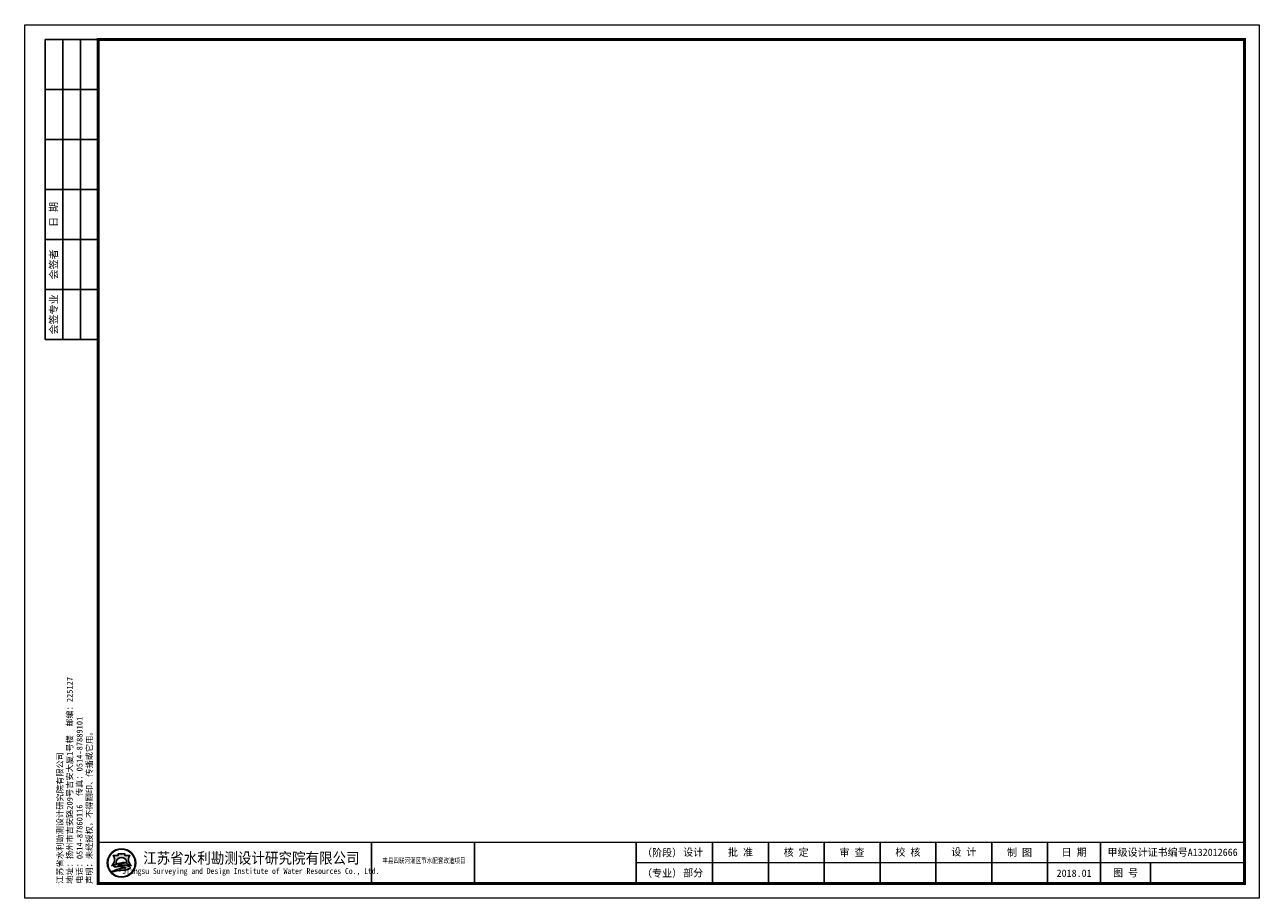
# Model space of a CAD drawing. Header units: millimetres. Extents: x -1851 to 142262423, y -629789 to 22327943.
# Tile 67 of 69: x 3421527 to 3630491, y 424894 to 572661. Entities that reach past the tile are written whole.
import ezdxf
from ezdxf.enums import TextEntityAlignment as Align

# ---------------------------------------------------------------- set-up
doc = ezdxf.new("R2010")
doc.units = ezdxf.units.MM
doc.layers.add('断面', color=7, linetype='Continuous')
doc.styles.add('LYJFS', font='times.ttf', dxfattribs={"width": 0.7})
doc.styles.add('仿宋', font='FangSong_GB2312.ttf')
doc.styles.add('宋体', font='txt', dxfattribs={"height": 3.5})

# ---------------------------------------------------------------- blocks, each defined once
blk = doc.blocks.new('tk')
h = blk.add_hatch(color=152)
h.dxf.hatch_style = 1
h.paths.add_polyline_path([(6876.364125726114, 854.2295714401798, 1), (6866.686434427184, 854.2295714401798, 1)])
h.paths.add_polyline_path([(6876.201261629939, 854.2295714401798, 1), (6866.84929852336, 854.2295714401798, 1)], flags=16)
h = blk.add_hatch(color=152)
h.dxf.hatch_style = 1
edge = h.paths.add_edge_path()
edge.add_arc((6873.407199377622, 851.8047045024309), 1.461698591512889, 43.31770961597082, 70.37003522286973)
edge.add_arc((6872.0275850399, 847.9366998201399), 5.568375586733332, 70.37003522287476, 84.52854590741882)
edge.add_arc((6871.440752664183, 841.8102204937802), 11.72289597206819, 84.5285459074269, 95.17746754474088)
edge.add_arc((6871.582339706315, 852.1014277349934), 1.831337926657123, 111.7965680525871, 130.9174013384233, ccw=False)
edge.add_arc((6873.47809212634, 847.3608850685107), 6.936886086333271, 98.84274785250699, 111.79656805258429, ccw=False)
edge.add_arc((6874.544451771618, 840.506451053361), 13.873772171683, 95.21036804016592, 98.84274785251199, ccw=False)
edge.add_ellipse((6871.525280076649, 854.5219636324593), major_axis=(-1.773815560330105, 0), ratio=0.8776980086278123, start_angle=172.6538623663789, end_angle=176.9129867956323)
edge.add_arc((6873.117644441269, 844.1909795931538), 10.24870363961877, 88.99992913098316, 98.52267106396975)
edge.add_arc((6872.724314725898, 846.8157053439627), 7.594670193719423, 98.5226710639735, 116.8491039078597)
edge.add_arc((6869.849912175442, 852.4939579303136), 1.230336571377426, 116.8491039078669, 139.2900683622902)
edge.add_arc((6869.065436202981, 853.1689503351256), 0.1954369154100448, 139.2900683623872, 263.050638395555)
edge.add_arc((6869.248585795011, 854.6715617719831), 1.70916902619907, 263.0506383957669, 272.136251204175)
edge.add_arc((6870.416233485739, 823.3689317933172), 29.61523112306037, 88.46268833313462, 92.13625120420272, ccw=False)
edge.add_arc((6871.07395213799, 847.876297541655), 5.099041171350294, 68.07113774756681, 88.46268833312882, ccw=False)
edge.add_arc((6875.183614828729, 831.3122526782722), 21.4080615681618, 95.91294384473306, 98.79521578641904)
edge.add_arc((6873.816328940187, 840.1492628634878), 12.46590188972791, 98.79521578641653, 117.8496747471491)
edge.add_arc((6932.315236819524, 613.7362839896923), 245.9934265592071, 104.7703900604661, 105.15790668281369, ccw=False)
edge.add_line((6869.600177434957, 851.6009245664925), (6868.796656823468, 851.2750728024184))
edge.add_arc((6890.157828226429, 754.105500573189), 99.48982566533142, 100.90627282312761, 102.39834375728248, ccw=False)
edge.add_line((6871.334059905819, 851.7983414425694), (6870.72346251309, 851.6097564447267))
edge.add_arc((6868.414090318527, 880.2016823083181), 28.68503833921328, 274.6177604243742, 279.6944367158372)
edge.add_arc((6872.474319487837, 856.4344682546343), 4.573507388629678, 279.694436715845, 287.6119267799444)
edge.add_arc((6873.358587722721, 853.648913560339), 1.650966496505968, 287.6119267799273, 311.5140981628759)
edge.add_arc((6874.270477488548, 852.6187205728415), 0.2751610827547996, 311.5140981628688, 403.3177096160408)
edge = h.paths.add_edge_path()
edge.add_arc((6875.946394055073, 855.3665725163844), 2.066422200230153, 138.9741968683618, 204.1180883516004, ccw=False)
edge.add_line((6874.387456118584, 856.7229696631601), (6872.690352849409, 856.7229696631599))
edge.add_line((6872.69035284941, 856.7229696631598), (6872.69035284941, 857.3096342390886))
edge.add_line((6872.69035284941, 857.3096342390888), (6870.360207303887, 857.3096342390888))
edge.add_line((6870.360207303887, 857.3096342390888), (6870.360207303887, 856.7229696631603))
edge.add_line((6870.360207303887, 856.7229696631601), (6868.663104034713, 856.7229696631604))
edge.add_arc((6867.104166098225, 855.3665725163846), 2.066422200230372, -24.118088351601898, 41.0258031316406, ccw=False)
edge.add_arc((6865.567634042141, 856.05447875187), 3.749914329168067, 314.34412131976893, 335.8819116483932, ccw=False)
edge.add_arc((6867.522236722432, 856.4070458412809), 3.106664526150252, 282.3877277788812, 290.1465811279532)
edge.add_arc((6864.457993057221, 864.7594382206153), 12.00340818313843, 290.1465811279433, 296.6495194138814)
edge.add_ellipse((6871.525280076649, 854.5219636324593), major_axis=(-1.773815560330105, 0), ratio=0.8776980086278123, start_angle=176.9129867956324, end_angle=378.37473811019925, ccw=False)
edge.add_ellipse((6871.525280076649, 854.5219636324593), major_axis=(-1.773815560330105, 0), ratio=0.8776980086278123, start_angle=172.653862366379, end_angle=176.9129867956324, ccw=False)
edge.add_ellipse((6871.525280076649, 854.5219636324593), major_axis=(-1.773815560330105, 0), ratio=0.8776980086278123, start_angle=161.6252618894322, end_angle=172.653862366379, ccw=False)
edge.add_arc((6878.592567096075, 864.759438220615), 12.00340818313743, 243.3504805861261, 249.853418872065)
edge.add_arc((6875.528323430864, 856.4070458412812), 3.106664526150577, 249.8534188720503, 257.61227222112)
edge.add_arc((6877.482926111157, 856.05447875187), 3.74991432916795, 204.1180883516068, 225.6558786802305, ccw=False)
at = {"lineweight": 0}
for p, q in [((6838.597780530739, 842.2295714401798), (6838.597780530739, 1139.229571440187)), ((6838.597780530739, 1139.229571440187), (7258.597780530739, 1139.229571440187)), ((7258.597780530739, 1139.229571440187), (7258.597780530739, 842.2295714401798)), ((7253.597780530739, 854.2295714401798), (7046.597780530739, 854.2295714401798)), ((7258.597780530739, 842.2295714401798), (6838.597780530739, 842.2295714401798))]:
    blk.add_line(p, q, dxfattribs=at)
for p, q in [((6863.597780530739, 1134.229571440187), (6845.597780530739, 1134.229571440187)), ((6845.597780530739, 1134.229571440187), (6845.597780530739, 1032.229571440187)), ((6851.597780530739, 1134.229571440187), (6851.597780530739, 1032.229571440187)), ((6857.597780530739, 1134.229571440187), (6857.597780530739, 1032.229571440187)), ((6863.597780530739, 1117.229571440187), (6845.597780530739, 1117.229571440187)), ((6863.597780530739, 1100.229571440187), (6845.597780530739, 1100.229571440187)), ((6863.597780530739, 1083.229571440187), (6845.597780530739, 1083.229571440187)), ((6863.597780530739, 1066.229571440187), (6845.597780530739, 1066.229571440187)), ((6863.597780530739, 1049.229571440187), (6845.597780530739, 1049.229571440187)), ((6863.597780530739, 1032.229571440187), (6845.597780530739, 1032.229571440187)), ((6956.597780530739, 861.2295714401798), (6956.597780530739, 847.2295714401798)), ((6991.597780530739, 861.2295714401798), (6991.597780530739, 847.2295714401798)), ((7046.597780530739, 861.2295714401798), (7046.597780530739, 847.2295714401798)), ((7072.597780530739, 861.2295714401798), (7072.597780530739, 847.2295714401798)), ((7091.597780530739, 861.2295714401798), (7091.597780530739, 847.2295714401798)), ((7110.597780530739, 861.2295714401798), (7110.597780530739, 847.2295714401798)), ((7129.597780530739, 861.2295714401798), (7129.597780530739, 847.2295714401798)), ((7148.597780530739, 861.2295714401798), (7148.597780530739, 847.2295714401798)), ((7167.597780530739, 861.2295714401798), (7167.597780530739, 847.2295714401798)), ((7186.597780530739, 861.2295714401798), (7186.597780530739, 847.2295714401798)), ((7204.597780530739, 861.2295714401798), (7204.597780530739, 847.2295714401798)), ((7221.597780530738, 854.2295714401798), (7221.597780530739, 847.2295714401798))]:
    blk.add_line(p, q)
at = {"lineweight": 0, "const_width": 1}
blk.add_lwpolyline([(6863.597780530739, 1134.229571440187), (7253.597780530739, 1134.229571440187), (7253.597780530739, 847.2295714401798), (6863.597780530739, 847.2295714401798)], close=True, dxfattribs=at)
at = {"lineweight": 0, "const_width": 0.4}
blk.add_lwpolyline([(7253.597780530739, 861.2295714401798), (6863.597780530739, 861.2295714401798)], dxfattribs=at)
at = {"color": 152}
for points in [[(6869.8419023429, 854.0311891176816, -0.02838203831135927), (6868.592243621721, 853.4904639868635, -0.03386732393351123), (6868.188697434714, 853.3727099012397, 0.09425397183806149), (6868.990200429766, 854.5221939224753, 0.2921547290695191), (6868.663104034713, 856.7229696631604), (6870.360207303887, 856.7229696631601), (6870.360207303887, 857.3096342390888), (6872.69035284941, 857.3096342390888), (6872.69035284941, 856.7229696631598), (6874.387456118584, 856.7229696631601, 0.29215472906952), (6874.06035972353, 854.5221939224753, 0.09425397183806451), (6874.861862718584, 853.3727099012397, -0.03386732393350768), (6874.458316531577, 853.4904639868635, -0.02838203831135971), (6873.208657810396, 854.0311891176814)], [(6873.296521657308, 854.4381220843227, 0.04157472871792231), (6871.598778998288, 854.3265098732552, 0.08013502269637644), (6869.294240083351, 853.5916630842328, 0.09823132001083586), (6868.917290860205, 853.2964201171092, 0.599439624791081), (6869.041789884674, 852.9749492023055, 0.03966424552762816), (6869.312296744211, 852.9635806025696, -0.01603031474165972), (6871.210748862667, 852.9735033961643, -0.08921046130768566), (6872.978215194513, 852.6064141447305, 0.01257694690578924), (6871.910251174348, 852.4685801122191, 0.08333285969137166), (6867.992840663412, 851.171317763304, -0.001690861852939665), (6869.600177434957, 851.6009245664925), (6868.796656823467, 851.275072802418, -0.006510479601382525), (6871.334059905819, 851.7983414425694), (6870.72346251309, 851.6097564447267, 0.02215480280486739), (6873.244469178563, 851.9262713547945, 0.03456031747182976), (6873.858117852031, 852.0753316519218, 0.1046726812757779), (6874.452855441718, 852.4126819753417, 0.4234638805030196), (6874.470673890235, 852.8074929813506, 0.1185893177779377), (6873.898248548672, 853.1814519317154, 0.06185687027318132), (6872.558528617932, 853.479704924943, 0.04649815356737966), (6870.382867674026, 853.4852866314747, -0.08362449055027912), (6870.902341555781, 853.8018397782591, -0.05658197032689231), (6872.411732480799, 854.2153190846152, -0.01585057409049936), (6873.284535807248, 854.3228965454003)]]:
    blk.add_lwpolyline(points, format="xyb", dxfattribs=at)
for radius in [4.838845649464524, 4.675981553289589]:
    blk.add_circle((6871.525280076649, 854.2295714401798), radius, dxfattribs=at)
blk.add_arc((6873.478092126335, 847.3608850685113), 6.936886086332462, 98.84274785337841, 111.7965680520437, dxfattribs=at)
for start_param, end_param in [(2.820892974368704, 6.603884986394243), (3.013378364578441, 3.087714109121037)]:
    blk.add_ellipse((6871.525280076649, 854.5219636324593), major_axis=(-1.773815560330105, 0), ratio=0.8776980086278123, start_param=start_param, end_param=end_param, dxfattribs=at)
at = {"style": '宋体'}
for s, height, width, p in [('江苏省水利勘测设计研究院有限公司', 3.75, 0.9, (6915.725099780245, 855.9804173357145)), ('Jiangsu Surveying and Design Institute of Water Resources Co., Ltd.', 2, 0.8, (6915.552971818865, 851.2429752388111)), ('丰县四联河灌区节水配套改造项目', 1.8, 0.75, (6974.43168055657, 855.1042281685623))]:
    blk.add_text(s, height=height, dxfattribs=dict(at, width=width)).set_placement(p, align=Align.MIDDLE)
at = {"style": 'LYJFS'}
for s, p in [('（阶段）', (7055.431710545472, 857.7295714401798)), ('（专业）', (7055.431710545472, 850.7295714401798))]:
    blk.add_text(s, height=2.5, dxfattribs=at).set_placement(p, align=Align.MIDDLE_CENTER)
at = {"style": '仿宋'}
blk.add_text('2018.01', height=2.5, dxfattribs=at).set_placement((7195.597780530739, 850.7295714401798), align=Align.MIDDLE)
at = {"rotation": 90}
for s, insert, char_height, attachment_point, style in [('日 期', (6848.597780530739, 1074.729571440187), 2.5, 5, '宋体'), ('会签者', (6848.597780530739, 1057.729571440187), 2.5, 5, '宋体'), ('会签专业', (6848.597780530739, 1040.729571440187), 2.5, 5, '宋体'), ('江苏省水利勘测设计研究院有限公司\\P地址：扬州市吉安路209号吉安大厦1号楼  邮编：225127\\P电话：0514-87860116  传真：0514-87889101\\P声明：未经授权，不得翻印、传播或它用。', (6861.892912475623, 847.1478961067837), 2, 7, '仿宋')]:
    blk.add_mtext(s, dxfattribs=dict(at, insert=insert, char_height=char_height, attachment_point=attachment_point, style=style))
at = {"char_height": 2.5, "attachment_point": 5, "style": '宋体'}
for s, insert in [('设计', (7065.999934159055, 857.7295714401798)), ('批 准', (7082.097780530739, 857.7295714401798)), ('核 定', (7101.035280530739, 857.701793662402)), ('审 查', (7120.028336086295, 857.702857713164)), ('校 核', (7139.063058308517, 857.7728530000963)), ('设 计', (7158.070002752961, 857.8229020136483)), ('制 图', (7177.014447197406, 857.7074956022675)), ('日 期', (7195.597780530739, 857.7295714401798)), ('甲级设计证书编号A132012666', (7229.097780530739, 857.7295714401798)), ('部分', (7065.999934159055, 850.7295714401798)), ('图 号', (7213.097780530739, 850.7295714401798))]:
    blk.add_mtext(s, dxfattribs=dict(at, insert=insert))

msp = doc.modelspace()

# ---------------------------------------------------------------- block references
at = {"layer": '断面', "xscale": 497.5322821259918, "yscale": 497.5322821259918, "zscale": 497.5322821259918}
msp.add_blockref('tk', (19104.1993142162, 5857.232528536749), dxfattribs=at)

doc.saveas('drawing.dxf')
